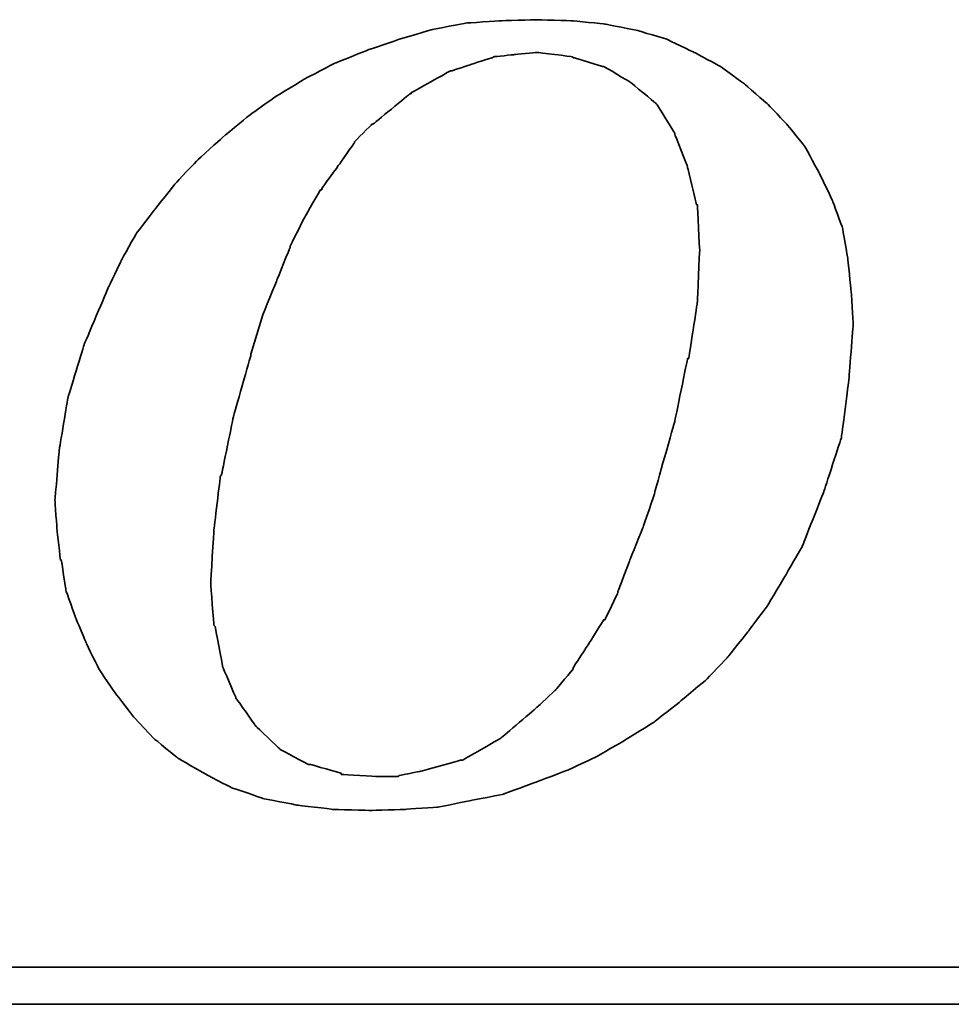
# Model space of a CAD drawing. Header units: millimetres. Extents: x 724 to 1029, y 320 to 423.
# Tile 37 of 55: x 944.6 to 950.22, y 350.06 to 356. Entities that reach past the tile are written whole.
import ezdxf

# ---------------------------------------------------------------- set-up
doc = ezdxf.new("R2010")
doc.units = ezdxf.units.MM
doc.header["$LTSCALE"] = 0.15
doc.layers.add('DIM', color=4, linetype='CONTINUOUS')
doc.layers.add('layer 1', color=7, linetype='CONTINUOUS')

# ---------------------------------------------------------------- blocks, each defined once
blk = doc.blocks.new('TBI MOTION logo(完整正式版)')
at = {"layer": 'layer 1', "color": 22, "lineweight": 35}
for points, knots in [([(-11.34375, -6.98375), (-11.34375, -6.98375), (-10.91375, -7.43875), (-10.91375, -7.43875), (-10.91375, -7.43875), (-10.91375, -7.43875), (-10.38625, -7.87125), (-10.38625, -7.87125), (-10.38625, -7.87125), (-10.38625, -7.87125), (-9.81125, -8.20375), (-9.81125, -8.20375), (-9.81125, -8.20375), (-9.81125, -8.20375), (-9.21125, -8.51875), (-9.21125, -8.51875), (-9.21125, -8.51875), (-9.21125, -8.51875), (-8.51625, -8.75875), (-8.51625, -8.75875), (-8.51625, -8.75875), (-8.51625, -8.75875), (-7.77125, -8.90375), (-7.77125, -8.90375), (-7.77125, -8.90375), (-7.77125, -8.90375), (-6.97875, -8.99875), (-6.97875, -8.99875), (-6.97875, -8.99875), (-6.97875, -8.99875), (-6.14125, -9.02375), (-6.14125, -9.02375), (-6.14125, -9.02375), (-6.14125, -9.02375), (-5.37125, -8.99875), (-5.37125, -8.99875), (-5.37125, -8.99875), (-5.37125, -8.99875), (-4.65375, -8.94875), (-4.65375, -8.94875), (-4.65375, -8.94875), (-4.65375, -8.94875), (-3.93375, -8.80625), (-3.93375, -8.80625), (-3.93375, -8.80625), (-3.93375, -8.80625), (-3.21375, -8.66375), (-3.21375, -8.66375), (-3.21375, -8.66375), (-3.21375, -8.66375), (-2.49375, -8.39875), (-2.49375, -8.39875), (-2.49375, -8.39875), (-2.49375, -8.39875), (-1.79875, -8.13375), (-1.79875, -8.13375), (-1.79875, -8.13375), (-1.79875, -8.13375), (-1.17375, -7.84375), (-1.17375, -7.84375), (-1.17375, -7.84375), (-1.17375, -7.84375), (-0.52375, -7.46375), (-0.52375, -7.46375), (-0.52375, -7.46375), (-0.52375, -7.46375), (0.10124, -7.07875), (0.10124, -7.07875), (0.10124, -7.07875), (0.10124, -7.07875), (0.67625, -6.62375), (0.67625, -6.62375), (0.67625, -6.62375), (0.67625, -6.62375), (1.24874, -6.14375), (1.24874, -6.14375), (1.24874, -6.14375), (1.24874, -6.14375), (1.72874, -5.64125), (1.72874, -5.64125), (1.72874, -5.64125), (1.72874, -5.64125), (2.18624, -5.06375), (2.18624, -5.06375), (2.18624, -5.06375), (2.18624, -5.06375), (2.61625, -4.48874), (2.61625, -4.48874), (2.61625, -4.48874), (2.61625, -4.48874), (3.00125, -3.83874), (3.00125, -3.83874), (3.00125, -3.83874), (3.00125, -3.83874), (3.36124, -3.21374), (3.36124, -3.21374), (3.36124, -3.21374), (3.36124, -3.21374), (3.84374, -1.99125), (3.84374, -1.99125), (3.84374, -1.99125), (3.84374, -1.99125), (4.22625, -0.81875), (4.22625, -0.81875), (4.22625, -0.81875), (4.22625, -0.81875), (4.39125, 0.45624), (4.39125, 0.45624), (4.39125, 0.45624), (4.39125, 0.45624), (4.48874, 1.70124), (4.48874, 1.70124), (4.48874, 1.70124), (4.48874, 1.70124), (4.43874, 2.44625), (4.43874, 2.44625), (4.43874, 2.44625), (4.43874, 2.44625), (4.36874, 3.14125), (4.36874, 3.14125), (4.36874, 3.14125), (4.36874, 3.14125), (4.25125, 3.81125), (4.25125, 3.81125), (4.25125, 3.81125), (4.25125, 3.81125), (4.03124, 4.41125), (4.03124, 4.41125), (4.03124, 4.41125), (4.03124, 4.41125), (3.74374, 5.01125), (3.74374, 5.01125), (3.74374, 5.01125), (3.74374, 5.01125), (3.43124, 5.58875), (3.43124, 5.58875), (3.43124, 5.58875), (3.43124, 5.58875), (3.02625, 6.09125), (3.02625, 6.09125), (3.02625, 6.09125), (3.02625, 6.09125), (2.59374, 6.54875), (2.59374, 6.54875), (2.59374, 6.54875), (2.59374, 6.54875), (2.09124, 6.98125), (2.09124, 6.98125), (2.09124, 6.98125), (2.09124, 6.98125), (1.56124, 7.36625), (1.56124, 7.36625), (1.56124, 7.36625), (1.56124, 7.36625), (0.98624, 7.67625), (0.98624, 7.67625), (0.98624, 7.67625), (0.98624, 7.67625), (0.38624, 7.96375), (0.38624, 7.96375), (0.38624, 7.96375), (0.38624, 7.96375), (-0.25875, 8.15625), (-0.25875, 8.15625), (-0.25875, 8.15625), (-0.25875, 8.15625), (-0.98125, 8.30125), (-0.98125, 8.30125), (-0.98125, 8.30125), (-0.98125, 8.30125), (-1.70124, 8.37125), (-1.70124, 8.37125), (-1.70124, 8.37125), (-1.70124, 8.37125), (-2.49375, 8.39624), (-2.49375, 8.39624), (-2.49375, 8.39624), (-2.49375, 8.39624), (-3.28625, 8.37125), (-3.28625, 8.37125), (-3.28625, 8.37125), (-3.28625, 8.37125), (-4.05125, 8.32125), (-4.05125, 8.32125), (-4.05125, 8.32125), (-4.05125, 8.32125), (-4.77375, 8.18125), (-4.77375, 8.18125), (-4.77375, 8.18125), (-4.77375, 8.18125), (-5.51625, 7.96375), (-5.51625, 7.96375), (-5.51625, 7.96375), (-5.51625, 7.96375), (-6.21125, 7.72625), (-6.21125, 7.72625), (-6.21125, 7.72625), (-6.21125, 7.72625), (-6.92875, 7.43625), (-6.92875, 7.43625), (-6.92875, 7.43625), (-6.92875, 7.43625), (-7.57875, 7.10125), (-7.57875, 7.10125), (-7.57875, 7.10125), (-7.57875, 7.10125), (-8.24875, 6.69125), (-8.24875, 6.69125), (-8.24875, 6.69125), (-8.24875, 6.69125), (-8.84875, 6.26125), (-8.84875, 6.26125), (-8.84875, 6.26125), (-8.84875, 6.26125), (-9.42625, 5.78125), (-9.42625, 5.78125), (-9.42625, 5.78125), (-9.42625, 5.78125), (-9.95375, 5.30125), (-9.95375, 5.30125), (-9.95375, 5.30125), (-9.95375, 5.30125), (-10.43375, 4.79624), (-10.43375, 4.79624), (-10.43375, 4.79624), (-10.43375, 4.79624), (-10.88875, 4.22125), (-10.88875, 4.22125), (-10.88875, 4.22125), (-10.88875, 4.22125), (-11.29875, 3.69375), (-11.29875, 3.69375), (-11.29875, 3.69375), (-11.29875, 3.69375), (-11.63375, 3.09125), (-11.63375, 3.09125), (-11.63375, 3.09125), (-11.63375, 3.09125), (-11.91875, 2.49625), (-11.91875, 2.49625), (-11.91875, 2.49625), (-11.91875, 2.49625), (-12.44875, 1.24625), (-12.44875, 1.24625), (-12.44875, 1.24625), (-12.44875, 1.24625), (-12.80875, 0.06874), (-12.80875, 0.06874), (-12.80875, 0.06874), (-12.80875, 0.06874), (-12.99875, -1.07875), (-12.99875, -1.07875), (-12.99875, -1.07875), (-12.99875, -1.07875), (-13.09375, -2.18375), (-13.09375, -2.18375), (-13.09375, -2.18375), (-13.09375, -2.18375), (-13.04875, -2.85375), (-13.04875, -2.85375), (-13.04875, -2.85375), (-13.04875, -2.85375), (-12.97375, -3.50375), (-12.97375, -3.50375), (-12.97375, -3.50375), (-12.97375, -3.50375), (-12.95375, -3.50375), (-12.95375, -3.50375), (-12.95375, -3.50375), (-12.95375, -3.50375), (-12.85375, -4.17375), (-12.85375, -4.17375), (-12.85375, -4.17375), (-12.85375, -4.17375), (-12.63875, -4.77624), (-12.63875, -4.77624), (-12.63875, -4.77624), (-12.63875, -4.77624), (-12.39875, -5.35125), (-12.39875, -5.35125), (-12.39875, -5.35125), (-12.39875, -5.35125), (-12.11375, -5.92875), (-12.11375, -5.92875), (-12.11375, -5.92875), (-12.11375, -5.92875), (-11.75375, -6.45375), (-11.75375, -6.45375), (-11.75375, -6.45375), (-11.75375, -6.45375), (-11.34375, -6.98375), (-11.34375, -6.98375)], [0, 0, 0, 0, 0.01369863, 0.01369863, 0.01369863, 0.01369864, 0.02739726, 0.02739726, 0.02739726, 0.02739727, 0.04109589, 0.04109589, 0.04109589, 0.0410959, 0.05479452, 0.05479452, 0.05479452, 0.05479453, 0.06849315, 0.06849315, 0.06849315, 0.06849316, 0.08219178, 0.08219178, 0.08219178, 0.08219179, 0.09589041, 0.09589041, 0.09589041, 0.09589042, 0.10958904, 0.10958904, 0.10958904, 0.10958905, 0.12328767, 0.12328767, 0.12328767, 0.12328768, 0.1369863, 0.1369863, 0.1369863, 0.13698631, 0.15068493, 0.15068493, 0.15068493, 0.15068494, 0.16438356, 0.16438356, 0.16438356, 0.16438357, 0.17808219, 0.17808219, 0.17808219, 0.1780822, 0.19178082, 0.19178082, 0.19178082, 0.19178083, 0.20547945, 0.20547945, 0.20547945, 0.20547946, 0.21917808, 0.21917808, 0.21917808, 0.21917809, 0.23287671, 0.23287671, 0.23287671, 0.23287672, 0.24657534, 0.24657534, 0.24657534, 0.24657535, 0.26027397, 0.26027397, 0.26027397, 0.26027398, 0.2739726, 0.2739726, 0.2739726, 0.27397261, 0.28767123, 0.28767123, 0.28767123, 0.28767124, 0.30136986, 0.30136986, 0.30136986, 0.30136987, 0.31506849, 0.31506849, 0.31506849, 0.3150685, 0.32876712, 0.32876712, 0.32876712, 0.32876713, 0.34246575, 0.34246575, 0.34246575, 0.34246576, 0.35616438, 0.35616438, 0.35616438, 0.35616439, 0.36986301, 0.36986301, 0.36986301, 0.36986302, 0.38356164, 0.38356164, 0.38356164, 0.38356165, 0.39726027, 0.39726027, 0.39726027, 0.39726028, 0.4109589, 0.4109589, 0.4109589, 0.41095891, 0.42465753, 0.42465753, 0.42465753, 0.42465754, 0.43835616, 0.43835616, 0.43835616, 0.43835617, 0.45205479, 0.45205479, 0.45205479, 0.4520548, 0.46575342, 0.46575342, 0.46575342, 0.46575343, 0.47945205, 0.47945205, 0.47945205, 0.47945206, 0.49315068, 0.49315068, 0.49315068, 0.49315069, 0.50684932, 0.50684932, 0.50684932, 0.50684933, 0.52054795, 0.52054795, 0.52054795, 0.52054796, 0.53424658, 0.53424658, 0.53424658, 0.53424659, 0.54794521, 0.54794521, 0.54794521, 0.54794522, 0.56164384, 0.56164384, 0.56164384, 0.56164385, 0.57534247, 0.57534247, 0.57534247, 0.57534248, 0.5890411, 0.5890411, 0.5890411, 0.58904111, 0.60273973, 0.60273973, 0.60273973, 0.60273974, 0.61643836, 0.61643836, 0.61643836, 0.61643837, 0.63013699, 0.63013699, 0.63013699, 0.630137, 0.64383562, 0.64383562, 0.64383562, 0.64383563, 0.65753425, 0.65753425, 0.65753425, 0.65753426, 0.67123288, 0.67123288, 0.67123288, 0.67123289, 0.68493151, 0.68493151, 0.68493151, 0.68493152, 0.69863014, 0.69863014, 0.69863014, 0.69863015, 0.71232877, 0.71232877, 0.71232877, 0.71232878, 0.7260274, 0.7260274, 0.7260274, 0.72602741, 0.73972603, 0.73972603, 0.73972603, 0.73972604, 0.75342466, 0.75342466, 0.75342466, 0.75342467, 0.76712329, 0.76712329, 0.76712329, 0.7671233, 0.78082192, 0.78082192, 0.78082192, 0.78082193, 0.79452055, 0.79452055, 0.79452055, 0.79452056, 0.80821918, 0.80821918, 0.80821918, 0.80821919, 0.82191781, 0.82191781, 0.82191781, 0.82191782, 0.83561644, 0.83561644, 0.83561644, 0.83561645, 0.84931507, 0.84931507, 0.84931507, 0.84931508, 0.8630137, 0.8630137, 0.8630137, 0.86301371, 0.87671233, 0.87671233, 0.87671233, 0.87671234, 0.89041096, 0.89041096, 0.89041096, 0.89041097, 0.90410959, 0.90410959, 0.90410959, 0.9041096, 0.91780822, 0.91780822, 0.91780822, 0.91780823, 0.93150685, 0.93150685, 0.93150685, 0.93150686, 0.94520548, 0.94520548, 0.94520548, 0.94520549, 0.95890411, 0.95890411, 0.95890411, 0.95890412, 0.97260274, 0.97260274, 0.97260274, 0.97260275, 0.98630137, 0.98630137, 0.98630137, 0.98630138, 1, 1, 1, 1]), ([(-8.77875, 1.03124), (-8.77875, 1.03124), (-8.51625, 1.89625), (-8.51625, 1.89625), (-8.51625, 1.89625), (-8.51625, 1.89625), (-8.20375, 2.66375), (-8.20375, 2.66375), (-8.20375, 2.66375), (-8.20375, 2.66375), (-7.91625, 3.38125), (-7.91625, 3.38125), (-7.91625, 3.38125), (-7.91625, 3.38125), (-7.91625, 3.40624), (-7.91625, 3.40624), (-7.91625, 3.40624), (-7.91625, 3.40624), (-7.57875, 4.07624), (-7.57875, 4.07624), (-7.57875, 4.07624), (-7.57875, 4.07624), (-7.24375, 4.65125), (-7.24375, 4.65125), (-7.24375, 4.65125), (-7.24375, 4.65125), (-7.21875, 4.65125), (-7.21875, 4.65125), (-7.21875, 4.65125), (-7.21875, 4.65125), (-7.21875, 4.67624), (-7.21875, 4.67624), (-7.21875, 4.67624), (-7.21875, 4.67624), (-6.83625, 5.20375), (-6.83625, 5.20375), (-6.83625, 5.20375), (-6.83625, 5.20375), (-6.49875, 5.68625), (-6.49875, 5.68625), (-6.49875, 5.68625), (-6.49875, 5.68625), (-6.49875, 5.70625), (-6.49875, 5.70625), (-6.49875, 5.70625), (-6.49875, 5.70625), (-6.11625, 6.09125), (-6.11625, 6.09125), (-6.11625, 6.09125), (-6.11625, 6.09125), (-6.09125, 6.09125), (-6.09125, 6.09125), (-6.09125, 6.09125), (-6.09125, 6.09125), (-5.27375, 6.76625), (-5.27375, 6.76625), (-5.27375, 6.76625), (-5.27375, 6.76625), (-5.24875, 6.76625), (-5.24875, 6.76625), (-5.24875, 6.76625), (-5.24875, 6.76625), (-5.24875, 6.78625), (-5.24875, 6.78625), (-5.24875, 6.78625), (-5.24875, 6.78625), (-4.38875, 7.26624), (-4.38875, 7.26624), (-4.38875, 7.26624), (-4.38875, 7.26624), (-4.36125, 7.26624), (-4.36125, 7.26624), (-4.36125, 7.26624), (-4.36125, 7.26624), (-3.93375, 7.41125), (-3.93375, 7.41125), (-3.93375, 7.41125), (-3.93375, 7.41125), (-3.47375, 7.55625), (-3.47375, 7.55625), (-3.47375, 7.55625), (-3.47375, 7.55625), (-3.45375, 7.55625), (-3.45375, 7.55625), (-3.45375, 7.55625), (-3.45375, 7.55625), (-3.42875, 7.58124), (-3.42875, 7.58124), (-3.42875, 7.58124), (-3.42875, 7.58124), (-2.97375, 7.62625), (-2.97375, 7.62625), (-2.97375, 7.62625), (-2.97375, 7.62625), (-2.49375, 7.67625), (-2.49375, 7.67625), (-2.49375, 7.67625), (-2.49375, 7.67625), (-2.46875, 7.67625), (-2.46875, 7.67625), (-2.46875, 7.67625), (-2.46875, 7.67625), (-1.70124, 7.58124), (-1.70124, 7.58124), (-1.70124, 7.58124), (-1.70124, 7.58124), (-1.67875, 7.55625), (-1.67875, 7.55625), (-1.67875, 7.55625), (-1.67875, 7.55625), (-1.65375, 7.55625), (-1.65375, 7.55625), (-1.65375, 7.55625), (-1.65375, 7.55625), (-1.03125, 7.36625), (-1.03125, 7.36625), (-1.03125, 7.36625), (-1.03125, 7.36625), (-1.00625, 7.36625), (-1.00625, 7.36625), (-1.00625, 7.36625), (-1.00625, 7.36625), (-0.43124, 7.02624), (-0.43124, 7.02624), (-0.43124, 7.02624), (-0.43124, 7.02624), (-0.40625, 7.00624), (-0.40625, 7.00624), (-0.40625, 7.00624), (-0.40625, 7.00624), (0.12124, 6.57124), (0.12124, 6.57124), (0.12124, 6.57124), (0.12124, 6.57124), (0.14624, 6.54875), (0.14624, 6.54875), (0.14624, 6.54875), (0.14624, 6.54875), (0.17124, 6.52375), (0.17124, 6.52375), (0.17124, 6.52375), (0.17124, 6.52375), (0.55625, 5.89875), (0.55625, 5.89875), (0.55625, 5.89875), (0.55625, 5.89875), (0.55625, 5.87625), (0.55625, 5.87625), (0.55625, 5.87625), (0.55625, 5.87625), (0.84124, 5.15625), (0.84124, 5.15625), (0.84124, 5.15625), (0.84124, 5.15625), (0.84124, 5.13125), (0.84124, 5.13125), (0.84124, 5.13125), (0.84124, 5.13125), (1.03624, 4.31875), (1.03624, 4.31875), (1.03624, 4.31875), (1.03624, 4.31875), (1.05624, 4.31875), (1.05624, 4.31875), (1.05624, 4.31875), (1.05624, 4.31875), (1.05624, 4.29125), (1.05624, 4.29125), (1.05624, 4.29125), (1.05624, 4.29125), (1.10625, 3.33125), (1.10625, 3.33125), (1.10625, 3.33125), (1.10625, 3.33125), (1.10625, 3.30875), (1.10625, 3.30875), (1.10625, 3.30875), (1.10625, 3.30875), (1.05624, 2.20624), (1.05624, 2.20624), (1.05624, 2.20624), (1.05624, 2.20624), (1.05624, 2.18124), (1.05624, 2.18124), (1.05624, 2.18124), (1.05624, 2.18124), (0.86624, 0.93624), (0.86624, 0.93624), (0.86624, 0.93624), (0.86624, 0.93624), (0.84124, 0.93624), (0.84124, 0.93624), (0.84124, 0.93624), (0.84124, 0.93624), (0.55625, -0.45874), (0.55625, -0.45874), (0.55625, -0.45874), (0.55625, -0.45874), (0.12124, -1.99125), (0.12124, -1.99125), (0.12124, -1.99125), (0.12124, -1.99125), (0.12124, -2.01874), (0.12124, -2.01874), (0.12124, -2.01874), (0.12124, -2.01874), (-0.13874, -2.78375), (-0.13874, -2.78375), (-0.13874, -2.78375), (-0.13874, -2.78375), (-0.43124, -3.50375), (-0.43124, -3.50375), (-0.43124, -3.50375), (-0.43124, -3.50375), (-0.69375, -4.19875), (-0.69375, -4.19875), (-0.69375, -4.19875), (-0.69375, -4.19875), (-0.69375, -4.22375), (-0.69375, -4.22375), (-0.69375, -4.22375), (-0.69375, -4.22375), (-0.98125, -4.82374), (-0.98125, -4.82374), (-0.98125, -4.82374), (-0.98125, -4.82374), (-1.00625, -4.82374), (-1.00625, -4.82374), (-1.00625, -4.82374), (-1.00625, -4.82374), (-1.33875, -5.35125), (-1.33875, -5.35125), (-1.33875, -5.35125), (-1.33875, -5.35125), (-1.67875, -5.87875), (-1.67875, -5.87875), (-1.67875, -5.87875), (-1.67875, -5.87875), (-1.67875, -5.90375), (-1.67875, -5.90375), (-1.67875, -5.90375), (-1.67875, -5.90375), (-2.05875, -6.35875), (-2.05875, -6.35875), (-2.05875, -6.35875), (-2.05875, -6.35875), (-2.08375, -6.38375), (-2.08375, -6.38375), (-2.08375, -6.38375), (-2.08375, -6.38375), (-2.46875, -6.74375), (-2.46875, -6.74375), (-2.46875, -6.74375), (-2.46875, -6.74375), (-3.25875, -7.41625), (-3.25875, -7.41625), (-3.25875, -7.41625), (-3.25875, -7.41625), (-3.28625, -7.43875), (-3.28625, -7.43875), (-3.28625, -7.43875), (-3.28625, -7.43875), (-4.12375, -7.91875), (-4.12375, -7.91875), (-4.12375, -7.91875), (-4.12375, -7.91875), (-4.14875, -7.91875), (-4.14875, -7.91875), (-4.14875, -7.91875), (-4.14875, -7.91875), (-4.17125, -7.91875), (-4.17125, -7.91875), (-4.17125, -7.91875), (-4.17125, -7.91875), (-5.03375, -8.15875), (-5.03375, -8.15875), (-5.03375, -8.15875), (-5.03375, -8.15875), (-5.51625, -8.25625), (-5.51625, -8.25625), (-5.51625, -8.25625), (-5.51625, -8.25625), (-5.54125, -8.27875), (-5.54125, -8.27875), (-5.54125, -8.27875), (-5.54125, -8.27875), (-5.56375, -8.27875), (-5.56375, -8.27875), (-5.56375, -8.27875), (-5.56375, -8.27875), (-5.99625, -8.27875), (-5.99625, -8.27875), (-5.99625, -8.27875), (-5.99625, -8.27875), (-6.76375, -8.23125), (-6.76375, -8.23125), (-6.76375, -8.23125), (-6.76375, -8.23125), (-6.78875, -8.23125), (-6.78875, -8.23125), (-6.78875, -8.23125), (-6.78875, -8.23125), (-6.78875, -8.20375), (-6.78875, -8.20375), (-6.78875, -8.20375), (-6.78875, -8.20375), (-7.45875, -8.01375), (-7.45875, -8.01375), (-7.45875, -8.01375), (-7.45875, -8.01375), (-7.48375, -8.01375), (-7.48375, -8.01375), (-7.48375, -8.01375), (-7.48375, -8.01375), (-7.50875, -8.01375), (-7.50875, -8.01375), (-7.50875, -8.01375), (-7.50875, -8.01375), (-8.13125, -7.67875), (-8.13125, -7.67875), (-8.13125, -7.67875), (-8.13125, -7.67875), (-8.15625, -7.65375), (-8.15625, -7.65375), (-8.15625, -7.65375), (-8.15625, -7.65375), (-8.65875, -7.17375), (-8.65875, -7.17375), (-8.65875, -7.17375), (-8.65875, -7.17375), (-8.68375, -7.14875), (-8.68375, -7.14875), (-8.68375, -7.14875), (-8.68375, -7.14875), (-9.08875, -6.57375), (-9.08875, -6.57375), (-9.08875, -6.57375), (-9.08875, -6.57375), (-9.11375, -6.54875), (-9.11375, -6.54875), (-9.11375, -6.54875), (-9.11375, -6.54875), (-9.11375, -6.52875), (-9.11375, -6.52875), (-9.11375, -6.52875), (-9.11375, -6.52875), (-9.40375, -5.85375), (-9.40375, -5.85375), (-9.40375, -5.85375), (-9.40375, -5.85375), (-9.40375, -5.82875), (-9.40375, -5.82875), (-9.40375, -5.82875), (-9.40375, -5.82875), (-9.56875, -4.96875), (-9.56875, -4.96875), (-9.56875, -4.96875), (-9.56875, -4.96875), (-9.59375, -4.94375), (-9.59375, -4.94375), (-9.59375, -4.94375), (-9.59375, -4.94375), (-9.66375, -4.03375), (-9.66375, -4.03375), (-9.66375, -4.03375), (-9.66375, -4.03375), (-9.66375, -4.00875), (-9.66375, -4.00875), (-9.66375, -4.00875), (-9.66375, -4.00875), (-9.59375, -2.85375), (-9.59375, -2.85375), (-9.59375, -2.85375), (-9.59375, -2.85375), (-9.45125, -1.65875), (-9.45125, -1.65875), (-9.45125, -1.65875), (-9.45125, -1.65875), (-9.42625, -1.63375), (-9.42625, -1.63375), (-9.42625, -1.63375), (-9.42625, -1.63375), (-9.16125, -0.33875), (-9.16125, -0.33875), (-9.16125, -0.33875), (-9.16125, -0.33875), (-8.77875, 1.00624), (-8.77875, 1.00624), (-8.77875, 1.00624), (-8.77875, 1.00624), (-8.77875, 1.03124), (-8.77875, 1.03124)], [0, 0, 0, 0, 0.01020408, 0.01020408, 0.01020408, 0.01020409, 0.02040816, 0.02040816, 0.02040816, 0.02040817, 0.03061224, 0.03061224, 0.03061224, 0.03061225, 0.04081633, 0.04081633, 0.04081633, 0.04081634, 0.05102041, 0.05102041, 0.05102041, 0.05102042, 0.06122449, 0.06122449, 0.06122449, 0.0612245, 0.07142857, 0.07142857, 0.07142857, 0.07142858, 0.08163265, 0.08163265, 0.08163265, 0.08163266, 0.09183673, 0.09183673, 0.09183673, 0.09183674, 0.10204082, 0.10204082, 0.10204082, 0.10204083, 0.1122449, 0.1122449, 0.1122449, 0.11224491, 0.12244898, 0.12244898, 0.12244898, 0.12244899, 0.13265306, 0.13265306, 0.13265306, 0.13265307, 0.14285714, 0.14285714, 0.14285714, 0.14285715, 0.15306122, 0.15306122, 0.15306122, 0.15306123, 0.16326531, 0.16326531, 0.16326531, 0.16326532, 0.17346939, 0.17346939, 0.17346939, 0.1734694, 0.18367347, 0.18367347, 0.18367347, 0.18367348, 0.19387755, 0.19387755, 0.19387755, 0.19387756, 0.20408163, 0.20408163, 0.20408163, 0.20408164, 0.21428571, 0.21428571, 0.21428571, 0.21428572, 0.2244898, 0.2244898, 0.2244898, 0.22448981, 0.23469388, 0.23469388, 0.23469388, 0.23469389, 0.24489796, 0.24489796, 0.24489796, 0.24489797, 0.25510204, 0.25510204, 0.25510204, 0.25510205, 0.26530612, 0.26530612, 0.26530612, 0.26530613, 0.2755102, 0.2755102, 0.2755102, 0.27551021, 0.28571429, 0.28571429, 0.28571429, 0.2857143, 0.29591837, 0.29591837, 0.29591837, 0.29591838, 0.30612245, 0.30612245, 0.30612245, 0.30612246, 0.31632653, 0.31632653, 0.31632653, 0.31632654, 0.32653061, 0.32653061, 0.32653061, 0.32653062, 0.33673469, 0.33673469, 0.33673469, 0.3367347, 0.34693878, 0.34693878, 0.34693878, 0.34693879, 0.35714286, 0.35714286, 0.35714286, 0.35714287, 0.36734694, 0.36734694, 0.36734694, 0.36734695, 0.37755102, 0.37755102, 0.37755102, 0.37755103, 0.3877551, 0.3877551, 0.3877551, 0.38775511, 0.39795918, 0.39795918, 0.39795918, 0.39795919, 0.40816327, 0.40816327, 0.40816327, 0.40816328, 0.41836735, 0.41836735, 0.41836735, 0.41836736, 0.42857143, 0.42857143, 0.42857143, 0.42857144, 0.43877551, 0.43877551, 0.43877551, 0.43877552, 0.44897959, 0.44897959, 0.44897959, 0.4489796, 0.45918367, 0.45918367, 0.45918367, 0.45918368, 0.46938776, 0.46938776, 0.46938776, 0.46938777, 0.47959184, 0.47959184, 0.47959184, 0.47959185, 0.48979592, 0.48979592, 0.48979592, 0.48979593, 0.5, 0.5, 0.5, 0.50000001, 0.51020408, 0.51020408, 0.51020408, 0.51020409, 0.52040816, 0.52040816, 0.52040816, 0.52040817, 0.53061224, 0.53061224, 0.53061224, 0.53061225, 0.54081633, 0.54081633, 0.54081633, 0.54081634, 0.55102041, 0.55102041, 0.55102041, 0.55102042, 0.56122449, 0.56122449, 0.56122449, 0.5612245, 0.57142857, 0.57142857, 0.57142857, 0.57142858, 0.58163265, 0.58163265, 0.58163265, 0.58163266, 0.59183673, 0.59183673, 0.59183673, 0.59183674, 0.60204082, 0.60204082, 0.60204082, 0.60204083, 0.6122449, 0.6122449, 0.6122449, 0.61224491, 0.62244898, 0.62244898, 0.62244898, 0.62244899, 0.63265306, 0.63265306, 0.63265306, 0.63265307, 0.64285714, 0.64285714, 0.64285714, 0.64285715, 0.65306122, 0.65306122, 0.65306122, 0.65306123, 0.66326531, 0.66326531, 0.66326531, 0.66326532, 0.67346939, 0.67346939, 0.67346939, 0.6734694, 0.68367347, 0.68367347, 0.68367347, 0.68367348, 0.69387755, 0.69387755, 0.69387755, 0.69387756, 0.70408163, 0.70408163, 0.70408163, 0.70408164, 0.71428571, 0.71428571, 0.71428571, 0.71428572, 0.7244898, 0.7244898, 0.7244898, 0.72448981, 0.73469388, 0.73469388, 0.73469388, 0.73469389, 0.74489796, 0.74489796, 0.74489796, 0.74489797, 0.75510204, 0.75510204, 0.75510204, 0.75510205, 0.76530612, 0.76530612, 0.76530612, 0.76530613, 0.7755102, 0.7755102, 0.7755102, 0.77551021, 0.78571429, 0.78571429, 0.78571429, 0.7857143, 0.79591837, 0.79591837, 0.79591837, 0.79591838, 0.80612245, 0.80612245, 0.80612245, 0.80612246, 0.81632653, 0.81632653, 0.81632653, 0.81632654, 0.82653061, 0.82653061, 0.82653061, 0.82653062, 0.83673469, 0.83673469, 0.83673469, 0.8367347, 0.84693878, 0.84693878, 0.84693878, 0.84693879, 0.85714286, 0.85714286, 0.85714286, 0.85714287, 0.86734694, 0.86734694, 0.86734694, 0.86734695, 0.87755102, 0.87755102, 0.87755102, 0.87755103, 0.8877551, 0.8877551, 0.8877551, 0.88775511, 0.89795918, 0.89795918, 0.89795918, 0.89795919, 0.90816327, 0.90816327, 0.90816327, 0.90816328, 0.91836735, 0.91836735, 0.91836735, 0.91836736, 0.92857143, 0.92857143, 0.92857143, 0.92857144, 0.93877551, 0.93877551, 0.93877551, 0.93877552, 0.94897959, 0.94897959, 0.94897959, 0.9489796, 0.95918367, 0.95918367, 0.95918367, 0.95918368, 0.96938776, 0.96938776, 0.96938776, 0.96938777, 0.97959184, 0.97959184, 0.97959184, 0.97959185, 0.98979592, 0.98979592, 0.98979592, 0.98979593, 1, 1, 1, 1]), ([(75.90875, -9.47875), (75.90875, -9.47875), (75.90875, -12.28625), (75.90875, -12.28625), (75.90875, -12.28625), (75.90875, -12.28625), (75.90875, -12.47875), (75.90875, -12.47875), (75.90875, -12.47875), (75.90875, -12.47875), (75.71625, -12.47875), (75.71625, -12.47875), (75.71625, -12.47875), (75.71625, -12.47875), (-88.32875, -12.47875), (-88.32875, -12.47875), (-88.32875, -12.47875), (-88.32875, -12.47875), (-88.32875, -13.29375), (-88.32875, -13.29375), (-88.32875, -13.29375), (-88.32875, -13.29375), (82.89125, -13.29375), (82.89125, -13.29375), (82.89125, -13.29375), (82.89125, -13.29375), (75.90875, -9.47875), (75.90875, -9.47875)], [0, 0, 0, 0, 0.14285714, 0.14285714, 0.14285714, 0.14285715, 0.28571429, 0.28571429, 0.28571429, 0.2857143, 0.42857143, 0.42857143, 0.42857143, 0.42857144, 0.57142857, 0.57142857, 0.57142857, 0.57142858, 0.71428571, 0.71428571, 0.71428571, 0.71428572, 0.85714286, 0.85714286, 0.85714286, 0.85714287, 1, 1, 1, 1])]:
    blk.add_open_spline(points, degree=3, knots=knots, dxfattribs=at)

msp = doc.modelspace()

# ---------------------------------------------------------------- block references
at = {"layer": 'DIM', "color": 7, "xscale": 0.2736514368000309, "yscale": 0.2736514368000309, "zscale": 0.2736514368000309}
msp.add_blockref('TBI MOTION logo(完整正式版)', (948.3972, 353.7), dxfattribs=at)

doc.saveas('drawing.dxf')
